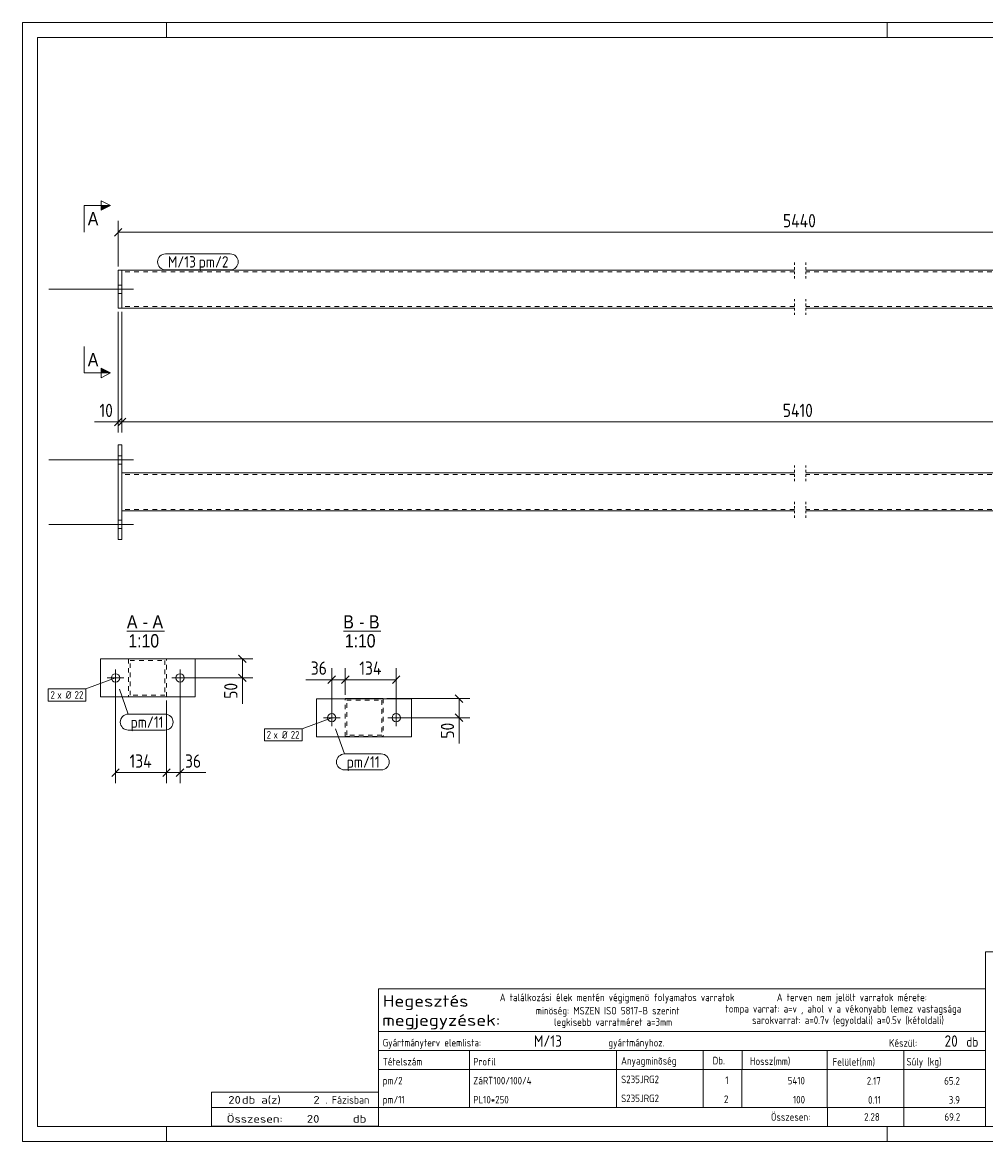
# Model space of a CAD drawing. Header units: millimetres. Extents: x 1 to 419, y 1 to 296.
# Tile 1 of 2: x 1 to 255, y 1 to 296. Entities that reach past the tile are written whole.
import ezdxf

# ---------------------------------------------------------------- set-up
doc = ezdxf.new("R2010")
doc.units = ezdxf.units.MM
doc.header["$LTSCALE"] = 0.6
for name, pattern in [('XKITLINE00', [0]), ('XKITLINE01', [4, 1, -1, 1, -1]), ('XKITLINE02', [4, 2, -2])]:
    doc.linetypes.add(name, pattern=pattern)
for name, color, linetype, lineweight in [('Bolt', 7, 'Continuous', 0), ('BoltMark', 3, 'Continuous', 0), ('DrawingSheet', 5, 'Continuous', 0), ('OtherObjectType', 1, 'Continuous', 0), ('Part', 2, 'Continuous', 0), ('PartMark', 3, 'Continuous', 0), ('Section', 6, 'Continuous', 0), ('Z-DIMENSIONS', 1, 'Continuous', 0)]:
    doc.layers.add(name, color=color, linetype=linetype, lineweight=lineweight)
doc.styles.add('ARIAL', font='ARIAL.TTF')
doc.styles.add('ISOCPEUR', font='ISOCPEUR.TTF')

msp = doc.modelspace()

# ---------------------------------------------------------------- hatches: boundary and pattern name
at = {"layer": 'Section'}
for points in [[(21.75, 247.75), (24.25, 247.75), (21.75, 246.5)], [(21.75, 204.85), (24.25, 203.6), (21.75, 203.6)]]:
    msp.add_hatch(color=6, dxfattribs=at).paths.add_polyline_path(points, flags=17)

# ---------------------------------------------------------------- linework, layer by layer
at = {"layer": 'Bolt', "color": 3, "linetype": 'XKITLINE00', "lineweight": 0}
for p, q in [((8, 225.67), (30.25, 225.67)), ((8, 225.67), (30.25, 225.67)), ((26.25, 226.77), (27.25, 226.77)), ((26.25, 226.77), (27.25, 226.77)), ((26.25, 224.57), (27.25, 224.57)), ((26.25, 224.57), (27.25, 224.57)), ((8, 180.68), (30.25, 180.68)), ((26.25, 181.78), (27.25, 181.78)), ((26.25, 179.58), (27.25, 179.58)), ((8, 163.68), (30.25, 163.68)), ((26.25, 164.78), (27.25, 164.78)), ((26.25, 162.58), (27.25, 162.58)), ((25.56, 121.03), (25.56, 125.43)), ((42.56, 121.03), (42.56, 125.43)), ((27.76, 123.23), (23.36, 123.23)), ((44.76, 123.23), (40.36, 123.23)), ((80.34, 112.73), (84.74, 112.73)), ((82.54, 110.53), (82.54, 114.93)), ((97.34, 112.73), (101.74, 112.73)), ((99.54, 110.53), (99.54, 114.93))]:
    msp.add_line(p, q, dxfattribs=at)
for centre in [(25.56, 123.23), (42.56, 123.23), (82.54, 112.73), (99.54, 112.73)]:
    msp.add_circle(centre, 1.1, dxfattribs=at)
at = {"layer": 'BoltMark', "color": 7, "linetype": 'XKITLINE00', "lineweight": 0}
for p, q in [((25.56, 123.23), (17.76, 120.33)), ((7.8, 120.33), (17.76, 120.33)), ((7.8, 117.13), (7.8, 120.33)), ((17.76, 117.13), (17.76, 120.33)), ((7.8, 117.13), (17.76, 117.13)), ((82.54, 112.73), (74.75, 109.83)), ((64.79, 109.83), (74.75, 109.83)), ((64.79, 106.63), (64.79, 109.83)), ((74.75, 106.63), (74.75, 109.83)), ((64.79, 106.63), (74.75, 106.63))]:
    msp.add_line(p, q, dxfattribs=at)
at = {"layer": 'DrawingSheet', "color": 2, "linetype": 'XKITLINE00', "lineweight": 0}
for p, q in [((419, 296), (1, 296)), ((1, 296), (1, 1)), ((39, 292), (39, 296)), ((229, 292), (229, 296)), ((39, 1), (39, 5)), ((229, 1), (229, 5)), ((1, 1), (419, 1))]:
    msp.add_line(p, q, dxfattribs=at)
at = {"layer": 'DrawingSheet', "color": 3, "linetype": 'XKITLINE00', "lineweight": 0}
for p, q in [((415, 292), (5, 292)), ((5, 292), (5, 5)), ((5, 5), (415, 5))]:
    msp.add_line(p, q, dxfattribs=at)
at = {"layer": 'OtherObjectType', "color": 6, "linetype": 'XKITLINE00', "lineweight": 0}
for p, q in [((28.55, 135.5), (38.43, 135.5)), ((85.61, 135.5), (95.49, 135.5))]:
    msp.add_line(p, q, dxfattribs=at)
at = {"layer": 'OtherObjectType', "color": 7, "linetype": 'XKITLINE00', "lineweight": 0}
for p, q in [((254.84, 51.05), (254.84, 6.75)), ((254.84, 51.05), (415, 51.05)), ((94.84, 30.01), (94.84, 41.26)), ((94.84, 41.26), (254.84, 41.26)), ((254.84, 41.26), (254.84, 30.01)), ((94.84, 30.01), (254.84, 30.01)), ((94.84, 30.01), (254.84, 30.01)), ((94.84, 30.01), (94.84, 25.01)), ((254.84, 30.01), (254.84, 25.01)), ((94.84, 25.01), (254.84, 25.01)), ((94.84, 25.01), (94.84, 20.01)), ((118.84, 25.01), (118.84, 20.01)), ((157.61, 20.01), (157.61, 25.01)), ((180.5, 25.01), (180.5, 20.01)), ((190.7, 25), (190.7, 20.13)), ((213.15, 25.01), (213.15, 20.01)), ((233.33, 25.01), (233.33, 20.01)), ((254.84, 25.01), (254.84, 20.01)), ((94.84, 20.01), (254.84, 20.01)), ((94.84, 20.01), (94.84, 15.01)), ((118.84, 20.01), (118.84, 15.01)), ((157.61, 15.01), (157.61, 20.01)), ((180.5, 20.01), (180.5, 15.01)), ((190.67, 20), (190.67, 15)), ((213.18, 20.01), (213.18, 15.01)), ((233.33, 20.01), (233.33, 15.01)), ((254.84, 20.01), (254.84, 15.01)), ((94.84, 15), (94.84, 10)), ((118.84, 15), (118.84, 10)), ((157.61, 10), (157.61, 15)), ((180.5, 15), (180.5, 10)), ((190.67, 15), (190.67, 10)), ((213.18, 15), (213.18, 10)), ((233.33, 15), (233.33, 10)), ((254.84, 15), (254.84, 10)), ((50.84, 10), (50.84, 14)), ((50.84, 14), (94.84, 14)), ((94.84, 10), (94.84, 14)), ((50.84, 10), (94.84, 10)), ((50.85, 5.02), (50.84, 9.99)), ((50.84, 9.98), (94.74, 9.98)), ((94.84, 10), (254.84, 10)), ((94.84, 10), (94.84, 5)), ((213.19, 10), (213.19, 5)), ((233.31, 10), (233.31, 5)), ((254.84, 10), (254.84, 5)), ((50.89, 5.03), (94.79, 5.03)), ((94.84, 5), (254.84, 5))]:
    msp.add_line(p, q, dxfattribs=at)
at = {"layer": 'Part', "color": 2, "linetype": 'XKITLINE00', "lineweight": 0}
for p, q in [((26.25, 220.67), (26.25, 230.67)), ((26.25, 230.67), (27.25, 230.67)), ((27.25, 230.67), (27.25, 230.68)), ((27.25, 230.68), (204.5, 230.68)), ((27.25, 230.67), (27.25, 220.67)), ((207.5, 230.68), (383.76, 230.68)), ((26.25, 220.67), (27.25, 220.67)), ((204.5, 220.68), (27.25, 220.68)), ((383.76, 220.68), (207.5, 220.68)), ((26.25, 184.68), (27.25, 184.68)), ((26.25, 159.68), (26.25, 184.68)), ((27.25, 184.68), (27.25, 177.25)), ((204.5, 177.25), (27.25, 177.25)), ((27.25, 177.25), (27.25, 167.25)), ((383.76, 177.25), (207.5, 177.25)), ((204.5, 167.25), (27.25, 167.25)), ((27.25, 167.25), (27.25, 159.68)), ((383.76, 167.25), (207.5, 167.25)), ((27.25, 159.68), (26.25, 159.68)), ((21.56, 118.23), (21.56, 128.23)), ((46.56, 128.23), (21.56, 128.23)), ((38.99, 128.25), (28.99, 128.25)), ((28.99, 128.25), (28.99, 128.23)), ((38.99, 128.23), (38.99, 128.25)), ((46.56, 128.23), (46.56, 118.23)), ((46.56, 118.23), (21.56, 118.23)), ((78.54, 107.73), (78.54, 117.73)), ((103.54, 117.73), (78.54, 117.73)), ((86.11, 117.75), (96.11, 117.75)), ((86.11, 117.73), (86.11, 117.75)), ((96.11, 117.75), (96.11, 117.73)), ((103.54, 107.73), (103.54, 117.73)), ((103.54, 107.73), (78.54, 107.73))]:
    msp.add_line(p, q, dxfattribs=at)
at = {"layer": 'Part', "color": 7, "linetype": 'XKITLINE02', "lineweight": 0}
for p, q in [((26.25, 230.67), (27.25, 230.67)), ((27.25, 220.68), (27.25, 230.67)), ((204.5, 230.28), (27.25, 230.28)), ((383.76, 230.28), (207.5, 230.28)), ((27.25, 220.67), (26.25, 220.67)), ((204.5, 221.08), (27.25, 221.08)), ((383.76, 221.08), (207.5, 221.08)), ((26.25, 184.68), (27.25, 184.68)), ((27.25, 167.25), (27.25, 177.25)), ((204.5, 176.85), (27.25, 176.85)), ((383.76, 176.85), (207.5, 176.85)), ((204.5, 167.65), (27.25, 167.65)), ((383.76, 167.65), (207.5, 167.65)), ((26.25, 159.68), (27.25, 159.68)), ((28.99, 128.23), (28.99, 118.25)), ((29.39, 118.65), (29.39, 127.85)), ((29.39, 127.85), (38.59, 127.85)), ((38.59, 127.85), (38.59, 118.65)), ((38.99, 118.25), (38.99, 128.23)), ((28.99, 118.25), (38.99, 118.25)), ((38.59, 118.65), (29.39, 118.65)), ((86.11, 107.75), (86.11, 117.73)), ((86.51, 108.15), (86.51, 117.35)), ((86.51, 117.35), (95.71, 117.35)), ((95.71, 117.35), (95.71, 108.15)), ((96.11, 117.73), (96.11, 107.75)), ((86.11, 107.75), (96.11, 107.75)), ((95.71, 108.15), (86.51, 108.15))]:
    msp.add_line(p, q, dxfattribs=at)
at = {"layer": 'Part', "color": 2, "linetype": 'XKITLINE01', "lineweight": 0}
for p, q in [((204.5, 232.68), (204.5, 228.28)), ((207.5, 232.68), (207.5, 228.28)), ((204.5, 223.08), (204.5, 218.68)), ((207.5, 223.08), (207.5, 218.68)), ((204.5, 179.25), (204.5, 174.85)), ((207.5, 179.25), (207.5, 174.85)), ((204.5, 169.65), (204.5, 165.24)), ((207.5, 169.65), (207.5, 165.24))]:
    msp.add_line(p, q, dxfattribs=at)
at = {"layer": 'PartMark', "color": 7, "linetype": 'XKITLINE00', "lineweight": 0}
for p, q in [((38.75, 234.98), (55.8, 234.98)), ((38.75, 230.78), (55.8, 230.78)), ((26.59, 120.26), (28.92, 113.67)), ((28.92, 113.67), (38.62, 113.67)), ((28.92, 109.47), (38.62, 109.47)), ((83.57, 109.76), (85.9, 103.17)), ((85.9, 103.17), (95.61, 103.17)), ((85.9, 98.97), (95.61, 98.97))]:
    msp.add_line(p, q, dxfattribs=at)
for centre, start, end in [((38.75, 232.88), 90, 270), ((55.8, 232.88), 270, 90), ((28.92, 111.57), 90, 270), ((38.62, 111.57), 270, 90), ((85.9, 101.07), 90, 270), ((95.61, 101.07), 270, 90)]:
    msp.add_arc(centre, 2.1, start, end, dxfattribs=at)
at = {"layer": 'Section', "color": 6, "linetype": 'XKITLINE00', "lineweight": 0}
for p, q in [((21.75, 246.5), (21.75, 249)), ((21.75, 249), (24.25, 247.75)), ((17.25, 247.75), (17.25, 240.75)), ((17.25, 247.75), (24.25, 247.75)), ((24.25, 247.75), (21.75, 246.5)), ((17.25, 203.6), (17.25, 210.6)), ((17.25, 203.6), (24.25, 203.6)), ((24.25, 203.6), (21.75, 204.85)), ((21.75, 204.85), (21.75, 202.35)), ((24.25, 203.6), (21.75, 202.35))]:
    msp.add_line(p, q, dxfattribs=at)
at = {"layer": 'Z-DIMENSIONS', "color": 7, "linetype": 'XKITLINE00', "lineweight": 0}
for p, q in [((26.25, 231.67), (26.25, 243.73)), ((27.24, 241.67), (25.26, 239.69)), ((26.25, 240.68), (385.75, 240.68)), ((26.25, 219.67), (26.25, 187.88)), ((27.25, 219.68), (27.25, 187.88)), ((27.25, 219.68), (27.25, 187.88)), ((26.25, 190.68), (20.02, 190.68)), ((26.25, 190.68), (20.02, 190.68)), ((27.24, 191.67), (25.26, 189.69)), ((26.25, 190.68), (27.25, 190.68)), ((28.24, 191.67), (26.26, 189.69)), ((28.24, 191.67), (26.26, 189.69)), ((27.25, 190.68), (383.76, 190.68)), ((39.99, 128.25), (61.79, 128.25)), ((58, 129.24), (59.98, 127.26)), ((58.99, 123.23), (58.99, 128.25)), ((58, 124.22), (59.98, 122.24)), ((82.54, 113.73), (82.54, 125.8)), ((86.11, 118.75), (86.11, 125.8)), ((86.11, 118.75), (86.11, 125.8)), ((99.54, 113.73), (99.54, 125.8)), ((25.56, 122.23), (25.56, 95.45)), ((42.56, 122.23), (42.56, 95.45)), ((43.56, 123.23), (61.79, 123.23)), ((58.99, 123.23), (58.99, 116.4)), ((58.99, 123.23), (58.99, 116.4)), ((82.54, 122.75), (75.71, 122.75)), ((82.54, 122.75), (75.71, 122.75)), ((83.53, 123.74), (81.55, 121.76)), ((82.54, 122.75), (86.11, 122.75)), ((87.1, 123.74), (85.12, 121.76)), ((87.1, 123.74), (85.12, 121.76)), ((86.11, 122.75), (99.54, 122.75)), ((100.53, 123.74), (98.55, 121.76)), ((115.12, 118.74), (117.1, 116.76)), ((38.99, 117.25), (38.99, 95.45)), ((38.99, 117.25), (38.99, 95.45)), ((97.11, 117.75), (118.91, 117.75)), ((116.11, 112.73), (116.11, 117.75)), ((100.54, 112.73), (118.91, 112.73)), ((115.12, 113.72), (117.1, 111.74)), ((116.11, 112.73), (116.11, 105.9)), ((116.11, 112.73), (116.11, 105.9)), ((26.55, 99.24), (24.57, 97.26)), ((25.56, 98.25), (38.99, 98.25)), ((39.98, 99.24), (38, 97.26)), ((39.98, 99.24), (38, 97.26)), ((38.99, 98.25), (42.56, 98.25)), ((43.55, 99.24), (41.57, 97.26)), ((42.56, 98.25), (49.39, 98.25)), ((42.56, 98.25), (49.39, 98.25))]:
    msp.add_line(p, q, dxfattribs=at)
at = {"layer": 'Z-DIMENSIONS', "color": 3}
for p in [(26.25, 240.68), (26.25, 190.68), (27.25, 190.68), (27.25, 190.68), (58.99, 128.25), (58.99, 123.23), (82.54, 122.75), (86.11, 122.75), (86.11, 122.75), (99.54, 122.75), (116.11, 117.75), (116.11, 112.73), (25.56, 98.25), (38.99, 98.25), (38.99, 98.25), (42.56, 98.25)]:
    msp.add_point(p, dxfattribs=at)

# ---------------------------------------------------------------- texts
at = {"layer": 'BoltMark', "color": 3, "style": 'ISOCPEUR', "width": 0.85}
for s, p in [('2', (8.4, 117.73)), ('x Ø', (10.2, 117.73)), ('22', (14.76, 117.73)), ('2', (65.39, 107.23)), ('x Ø', (67.19, 107.23)), ('22', (71.74, 107.23))]:
    msp.add_text(s, height=2, dxfattribs=at).set_placement(p)
at = {"layer": 'OtherObjectType', "color": 6, "style": 'ARIAL', "width": 0.85}
for s, p in [('A', (28.55, 136.25)), ('A', (35.32, 136.25)), ('B', (85.61, 136.25)), ('B', (92.37, 136.25)), ('-', (32.72, 136.25)), ('-', (89.77, 136.25)), ('1:10', (28.95, 131.25)), ('1:10', (86, 131.25))]:
    msp.add_text(s, height=3.5, dxfattribs=at).set_placement(p)
at = {"layer": 'OtherObjectType', "color": 7, "style": 'ISOCPEUR'}
for s, height, width, p in [('Hegesztés', 3, 1.19, (95.99, 36.57)), ('A találkozási élek mentén végigmenö folyamatos varratok', 2, 0.85, (126.84, 38.01)), ('A terven nem jelölt varratok mérete:', 2, 0.85, (199.86, 38.01)), ('minöség: MSZEN ISO 5817-B szerint', 2, 0.85, (136.34, 34.51)), ('tompa varrat: a=v , ahol v a vékonyabb lemez vastagsága', 2, 0.85, (186.34, 35.01)), ('megjegyzések:', 3, 1.19, (95.84, 31.51)), ('legkisebb varratméret a=3mm', 2, 0.85, (141.16, 31.51)), ('sarokvarrat: a=0.7v (egyoldali) a=0.5v (kétoldali)', 2, 0.85, (193.34, 32.01)), ('Gyártmányterv elemlista:                               gyártmányhoz.', 2, 0.85, (95.99, 26.07)), ('Készül:', 2, 0.85, (229.47, 26.01)), ('db', 2.5, 0.85, (249.84, 26.01)), ('Anyagminõség', 2, 0.85, (158.83, 21.29)), ('Tételszám', 2, 0.85, (95.99, 21.07)), ('Profil', 2, 0.85, (119.84, 21.07)), ('Db.', 2, 0.85, (182.96, 21.35)), ('Hossz(mm)', 2, 0.85, (192.78, 21.21)), ('Felület(nm)', 2, 0.85, (214.56, 21.01)), ('Súly (kg)', 2, 0.85, (234.05, 21.07)), ('20', 2, 1.211571, (55.27, 11)), ('db a(z)', 2, 1.211571, (58.84, 11)), ('2', 2, 1.211571, (77.7, 11)), ('. Fázisban', 2, 0.935, (80.84, 11)), ('Összesen:', 2, 0.85, (198.33, 6.5)), ('Összesen:            db', 2, 1.211571, (54.84, 6)), ('20', 2, 1.211571, (75.99, 6))]:
    msp.add_text(s, height=height, dxfattribs=dict(at, width=width)).set_placement(p)
at = {"layer": 'OtherObjectType', "color": 5, "style": 'ISOCPEUR', "width": 0.85}
for s, height, p in [('M/13', 3, (135.84, 26.01)), ('20', 3, (244.09, 26.01)), ('pm/2', 2, (95.99, 16.07)), ('ZáRT100/100/4', 2, (119.84, 16.07)), ('S235JRG2', 2, (158.83, 16.4)), ('1', 2, (186.28, 16.17)), ('5410', 2, (202.75, 16.07)), ('2.17', 2, (223.58, 16)), ('65.2', 2, (243.99, 16)), ('pm/11', 2, (95.99, 11.06)), ('PL10*250', 2, (119.84, 11.06)), ('S235JRG2', 2, (158.83, 11.4)), ('2', 2, (185.94, 11.17)), ('100', 2, (204.13, 11.06)), ('0.11', 2, (223.92, 11)), ('3.9', 2, (245.19, 11)), ('2.28', 2, (222.89, 6.5)), ('69.2', 2, (244.06, 6.5))]:
    msp.add_text(s, height=height, dxfattribs=at).set_placement(p)
at = {"layer": 'PartMark', "color": 1, "style": 'ISOCPEUR', "width": 0.85}
msp.add_text('M/13', height=3, dxfattribs=at).set_placement((39.35, 231.38))
at = {"layer": 'PartMark', "color": 3, "style": 'ISOCPEUR', "width": 0.85}
for s, p in [('pm/2', (47.47, 231.38)), ('pm/11', (29.52, 110.07)), ('pm/11', (86.5, 99.57))]:
    msp.add_text(s, height=3, dxfattribs=at).set_placement(p)
at = {"layer": 'Section', "color": 6, "style": 'ARIAL', "width": 0.85}
for p in [(18.25, 242.5), (18.25, 205.35)]:
    msp.add_text('A', height=3.5, dxfattribs=at).set_placement(p)
at = {"layer": 'Z-DIMENSIONS', "color": 3, "style": 'ISOCPEUR', "width": 0.85}
for s, p in [('5440', (201.49, 241.98)), ('10', (21.33, 191.98)), ('5410', (201.44, 191.98)), ('36', (77.02, 124.05)), ('134', (89.82, 124.05)), ('134', (29.26, 99.55)), ('36', (43.87, 99.55))]:
    msp.add_text(s, height=3.5, dxfattribs=at).set_placement(p)
for p in [(57.69, 117.71), (114.81, 107.21)]:
    msp.add_text('50', height=3.5, rotation=90.0002, dxfattribs=at).set_placement(p)

doc.saveas('drawing.dxf')
